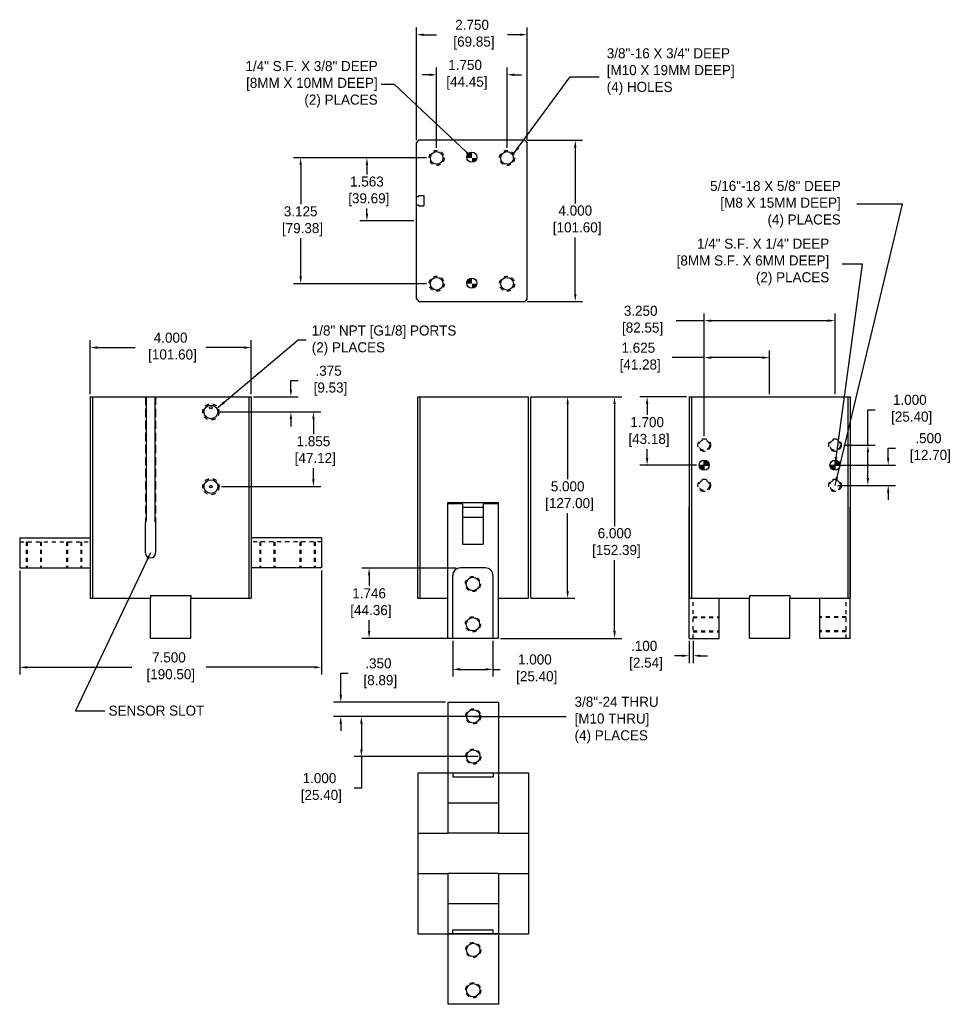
# Model space of a CAD drawing. Extents: x -13.3 to 9.8, y -18.1 to 6.3.
import ezdxf

# ---------------------------------------------------------------- set-up
doc = ezdxf.new("R2010")
doc.units = 0
doc.header["$MEASUREMENT"] = 0
doc.linetypes.add('DASHED', pattern=[0.75, 0.5, -0.25])
doc.linetypes.add('DASHEDX2', pattern=[1.5, 1, -0.5])
doc.layers.get('0').update_dxf_attribs({"linetype": 'CONTINUOUS'})
doc.layers.get('DEFPOINTS').update_dxf_attribs({"linetype": 'CONTINUOUS'})
doc.dimstyles.new('British [M]', dxfattribs={"dimtxt": 0.25, "dimasz": 0.18, "dimexe": 0.18, "dimexo": 0.0625, "dimgap": 0.09, "dimtad": 0, "dimtih": 1, "dimtoh": 1, "dimdec": 3, "dimzin": 4, "dimdsep": 46, "dimtxsty": 'Standard', "dimcen": 0.09, "dimadec": 0, "dimazin": 0, "dimtfac": 1, "dimtdec": 3, "dimtofl": 0, "dimtmove": 0, "dimatfit": 3, "dimfxl": 1, "dimtolj": 1, "dimtzin": 0, "dimarcsym": 0})
doc.dimstyles.get("Standard").update_dxf_attribs({"dimtxt": 0.18, "dimasz": 0.18, "dimexe": 0.18, "dimexo": 0.0625, "dimgap": 0.09, "dimtad": 0, "dimtih": 1, "dimtoh": 1, "dimdec": 4, "dimzin": 0, "dimdsep": 46, "dimtxsty": 'Standard', "dimcen": 0.09, "dimadec": 0, "dimazin": 0, "dimtfac": 1, "dimtdec": 4, "dimtofl": 0, "dimtmove": 0, "dimatfit": 3, "dimfxl": 1, "dimtolj": 1, "dimtzin": 0, "dimarcsym": 0})

# ---------------------------------------------------------------- blocks, each defined once
blk = doc.blocks.new('*D429')
at = {"color": 0, "linetype": 'ByBlock'}
for p, q in [((-3.219, 3.453), (-6.527, 3.453)), ((-6.347, 3.273), (-6.347, 2.303)), ((-6.347, 0.508), (-6.347, 1.457)), ((-3.219, 0.328), (-6.527, 0.328))]:
    blk.add_line(p, q, dxfattribs=at)
for points in [[(-6.377, 3.273), (-6.317, 3.273), (-6.347, 3.453)], [(-6.377, 0.508), (-6.317, 0.508), (-6.347, 0.328)]]:
    blk.add_solid(points, dxfattribs=at)
at = {"layer": 'DEFPOINTS', "color": 0, "linetype": 'ByBlock'}
for p in [(-6.347, 3.453), (-3.157, 3.453), (-3.157, 0.328)]:
    blk.add_point(p, dxfattribs=at)
at = {"color": 0, "linetype": 'ByBlock', "insert": (-6.347, 1.88), "char_height": 0.25, "attachment_point": 5}
blk.add_mtext('\\A1;3.125\\P [79.38]', dxfattribs=at)
blk = doc.blocks.new('*D430')
at = {"color": 0, "linetype": 'ByBlock'}
for p, q in [((-0.717, 3.89), (0.656, 3.89)), ((0.476, 3.71), (0.476, 2.322)), ((0.476, 0.07), (0.476, 1.475)), ((-0.717, -0.11), (0.656, -0.11))]:
    blk.add_line(p, q, dxfattribs=at)
for points in [[(0.446, 3.71), (0.506, 3.71), (0.476, 3.89)], [(0.446, 0.07), (0.506, 0.07), (0.476, -0.11)]]:
    blk.add_solid(points, dxfattribs=at)
at = {"layer": 'DEFPOINTS', "color": 0, "linetype": 'ByBlock'}
for p in [(-0.779, 3.89), (-0.779, -0.11), (0.476, -0.11)]:
    blk.add_point(p, dxfattribs=at)
at = {"color": 0, "linetype": 'ByBlock', "insert": (0.476, 1.899), "char_height": 0.25, "attachment_point": 5}
blk.add_mtext('\\A1;4.000\\P [101.60]', dxfattribs=at)
blk = doc.blocks.new('*D431')
at = {"color": 0, "linetype": 'ByBlock'}
for p, q in [((-3.469, 3.893), (-3.469, 6.692)), ((-0.719, 3.893), (-0.719, 6.692)), ((-3.289, 6.512), (-2.97, 6.512)), ((-0.899, 6.512), (-1.206, 6.512))]:
    blk.add_line(p, q, dxfattribs=at)
for points in [[(-3.289, 6.542), (-3.289, 6.482), (-3.469, 6.512)], [(-0.899, 6.542), (-0.899, 6.482), (-0.719, 6.512)]]:
    blk.add_solid(points, dxfattribs=at)
at = {"layer": 'DEFPOINTS', "color": 0, "linetype": 'ByBlock'}
for p in [(-0.719, 6.512), (-3.469, 3.83), (-0.719, 3.83)]:
    blk.add_point(p, dxfattribs=at)
at = {"color": 0, "linetype": 'ByBlock', "insert": (-2.088, 6.512), "char_height": 0.25, "attachment_point": 5}
blk.add_mtext('\\A1;2.750\\P [69.85]', dxfattribs=at)
blk = doc.blocks.new('*D432')
at = {"color": 0, "lineweight": -2}
for p, q in [((-2.969, 3.703), (-2.969, 5.696)), ((-1.219, 3.703), (-1.219, 5.696)), ((-3.149, 5.516), (-3.329, 5.516)), ((-1.039, 5.516), (-0.859, 5.516))]:
    blk.add_line(p, q, dxfattribs=at)
at = {"color": 0}
for points in [[(-3.149, 5.546), (-3.149, 5.486), (-2.969, 5.516)], [(-1.039, 5.546), (-1.039, 5.486), (-1.219, 5.516)]]:
    blk.add_solid(points, dxfattribs=at)
at = {"layer": 'DEFPOINTS', "color": 0}
for p in [(-1.219, 5.516), (-2.969, 3.64), (-1.219, 3.64)]:
    blk.add_point(p, dxfattribs=at)
at = {"color": 0, "insert": (-2.262, 5.516), "char_height": 0.25, "attachment_point": 5}
blk.add_mtext('\\A1;1.750\\P [44.45]', dxfattribs=at)
blk = doc.blocks.new('*D433')
at = {"color": 0, "linetype": 'ByBlock'}
for p, q in [((-3.219, 3.453), (-4.881, 3.453)), ((-4.701, 3.273), (-4.701, 3.043)), ((-4.701, 2.07), (-4.701, 2.197)), ((-3.532, 1.89), (-4.881, 1.89))]:
    blk.add_line(p, q, dxfattribs=at)
for points in [[(-4.731, 3.273), (-4.671, 3.273), (-4.701, 3.453)], [(-4.731, 2.07), (-4.671, 2.07), (-4.701, 1.89)]]:
    blk.add_solid(points, dxfattribs=at)
at = {"layer": 'DEFPOINTS', "color": 0, "linetype": 'ByBlock'}
for p in [(-3.157, 3.453), (-4.701, 1.89), (-3.469, 1.89)]:
    blk.add_point(p, dxfattribs=at)
at = {"color": 0, "linetype": 'ByBlock', "insert": (-4.701, 2.62), "char_height": 0.25, "attachment_point": 5}
blk.add_mtext('\\A1;1.563\\P [39.69]', dxfattribs=at)
blk = doc.blocks.new('*D434')
at = {"color": 0, "linetype": 'ByBlock'}
for p, q in [((-0.627, -3.038), (1.631, -3.038)), ((1.451, -3.218), (1.451, -6.249)), ((1.451, -8.858), (1.451, -7.095)), ((-1.382, -9.038), (1.631, -9.038))]:
    blk.add_line(p, q, dxfattribs=at)
for points in [[(1.421, -3.218), (1.481, -3.218), (1.451, -3.038)], [(1.421, -8.858), (1.481, -8.858), (1.451, -9.038)]]:
    blk.add_solid(points, dxfattribs=at)
at = {"layer": 'DEFPOINTS', "color": 0, "linetype": 'ByBlock'}
for p in [(-0.689, -3.038), (-1.444, -9.038), (1.451, -9.038)]:
    blk.add_point(p, dxfattribs=at)
at = {"color": 0, "linetype": 'ByBlock', "insert": (1.451, -6.672), "char_height": 0.25, "attachment_point": 5}
blk.add_mtext('\\A1;6.000\\P [152.39]', dxfattribs=at)
blk = doc.blocks.new('*D435')
at = {"color": 0, "linetype": 'ByBlock'}
for p, q in [((-13.328, -7.351), (-13.328, -9.937)), ((-5.828, -7.351), (-5.828, -9.937)), ((-13.148, -9.757), (-10.543, -9.757)), ((-6.008, -9.757), (-8.697, -9.757))]:
    blk.add_line(p, q, dxfattribs=at)
for points in [[(-13.148, -9.727), (-13.148, -9.787), (-13.328, -9.757)], [(-6.008, -9.727), (-6.008, -9.787), (-5.828, -9.757)]]:
    blk.add_solid(points, dxfattribs=at)
at = {"layer": 'DEFPOINTS', "color": 0, "linetype": 'ByBlock'}
for p in [(-13.328, -7.288), (-5.828, -7.288), (-13.328, -9.757)]:
    blk.add_point(p, dxfattribs=at)
at = {"color": 0, "linetype": 'ByBlock', "insert": (-9.62, -9.757), "char_height": 0.25, "attachment_point": 5}
blk.add_mtext('\\A1;7.500\\P [190.50]', dxfattribs=at)
blk = doc.blocks.new('*D436')
at = {"color": 0, "lineweight": -2}
for p, q in [((-11.578, -2.976), (-11.578, -1.637)), ((-7.578, -2.976), (-7.578, -1.637)), ((-11.398, -1.817), (-10.46, -1.817)), ((-7.758, -1.817), (-8.696, -1.817))]:
    blk.add_line(p, q, dxfattribs=at)
at = {"color": 0}
for points in [[(-11.398, -1.787), (-11.398, -1.847), (-11.578, -1.817)], [(-7.758, -1.787), (-7.758, -1.847), (-7.578, -1.817)]]:
    blk.add_solid(points, dxfattribs=at)
at = {"layer": 'DEFPOINTS', "color": 0}
for p in [(-7.578, -1.817), (-11.578, -3.038), (-7.578, -3.038)]:
    blk.add_point(p, dxfattribs=at)
at = {"color": 0, "insert": (-9.578, -1.817), "char_height": 0.25, "attachment_point": 5}
blk.add_mtext('\\A1;4.000\\P [101.60]', dxfattribs=at)
blk = doc.blocks.new('*D437')
at = {"color": 0, "linetype": 'ByBlock'}
for p, q in [((3.679, -4.019), (3.679, -1.887)), ((5.304, -2.976), (5.304, -1.887)), ((3.679, -2.067), (2.882, -2.067)), ((5.124, -2.067), (3.859, -2.067))]:
    blk.add_line(p, q, dxfattribs=at)
for points in [[(3.859, -2.037), (3.859, -2.097), (3.679, -2.067)], [(5.124, -2.037), (5.124, -2.097), (5.304, -2.067)]]:
    blk.add_solid(points, dxfattribs=at)
at = {"layer": 'DEFPOINTS', "color": 0, "linetype": 'ByBlock'}
for p in [(3.679, -2.067), (5.304, -3.038), (3.679, -4.082)]:
    blk.add_point(p, dxfattribs=at)
at = {"color": 0, "linetype": 'ByBlock', "insert": (2.042, -2.067), "char_height": 0.25, "attachment_point": 5}
blk.add_mtext('\\A1;1.625\\P [41.28]', dxfattribs=at)
blk = doc.blocks.new('*D438')
at = {"color": 0, "linetype": 'ByBlock'}
for p, q in [((7.746, -4.238), (7.746, -3.36)), ((7.746, -3.36), (7.926, -3.36)), ((7.148, -4.238), (7.926, -4.238)), ((7.746, -5.058), (7.746, -4.418)), ((6.991, -5.238), (7.926, -5.238))]:
    blk.add_line(p, q, dxfattribs=at)
for points in [[(7.716, -4.418), (7.776, -4.418), (7.746, -4.238)], [(7.716, -5.058), (7.776, -5.058), (7.746, -5.238)]]:
    blk.add_solid(points, dxfattribs=at)
at = {"layer": 'DEFPOINTS', "color": 0, "linetype": 'ByBlock'}
for p in [(7.085, -4.238), (7.746, -4.238), (6.929, -5.238)]:
    blk.add_point(p, dxfattribs=at)
at = {"color": 0, "linetype": 'ByBlock', "insert": (8.787, -3.36), "char_height": 0.25, "attachment_point": 5}
blk.add_mtext('\\A1;1.000\\P [25.40]', dxfattribs=at)
blk = doc.blocks.new('*D439')
at = {"color": 0, "linetype": 'ByBlock'}
for p, q in [((3.241, -3.038), (2.081, -3.038)), ((2.261, -3.218), (2.261, -3.49)), ((2.261, -4.558), (2.261, -4.337)), ((3.491, -4.738), (2.081, -4.738))]:
    blk.add_line(p, q, dxfattribs=at)
for points in [[(2.231, -3.218), (2.291, -3.218), (2.261, -3.038)], [(2.231, -4.558), (2.291, -4.558), (2.261, -4.738)]]:
    blk.add_solid(points, dxfattribs=at)
at = {"layer": 'DEFPOINTS', "color": 0, "linetype": 'ByBlock'}
for p in [(3.304, -3.038), (2.261, -4.738), (3.554, -4.738)]:
    blk.add_point(p, dxfattribs=at)
at = {"color": 0, "linetype": 'ByBlock', "insert": (2.261, -3.914), "char_height": 0.25, "attachment_point": 5}
blk.add_mtext('\\A1;1.700\\P [43.18]', dxfattribs=at)
blk = doc.blocks.new('*D440')
at = {"color": 0, "linetype": 'ByBlock'}
for p, q in [((3.679, -2.976), (3.679, -0.969)), ((6.929, -2.976), (6.929, -0.969)), ((3.679, -1.149), (2.982, -1.149)), ((6.749, -1.149), (3.859, -1.149))]:
    blk.add_line(p, q, dxfattribs=at)
for points in [[(3.859, -1.119), (3.859, -1.179), (3.679, -1.149)], [(6.749, -1.119), (6.749, -1.179), (6.929, -1.149)]]:
    blk.add_solid(points, dxfattribs=at)
at = {"layer": 'DEFPOINTS', "color": 0, "linetype": 'ByBlock'}
for p in [(6.929, -1.149), (3.679, -3.038), (6.929, -3.038)]:
    blk.add_point(p, dxfattribs=at)
at = {"color": 0, "linetype": 'ByBlock', "insert": (2.101, -1.149), "char_height": 0.25, "attachment_point": 5}
blk.add_mtext('\\A1;3.250\\P [82.55]', dxfattribs=at)
blk = doc.blocks.new('*D441')
at = {"color": 0, "linetype": 'ByBlock'}
for p, q in [((8.25, -4.558), (8.25, -4.312)), ((8.25, -4.312), (8.43, -4.312)), ((6.991, -4.738), (8.43, -4.738)), ((7.148, -5.238), (8.43, -5.238)), ((8.25, -5.418), (8.25, -5.598))]:
    blk.add_line(p, q, dxfattribs=at)
for points in [[(8.22, -4.558), (8.28, -4.558), (8.25, -4.738)], [(8.22, -5.418), (8.28, -5.418), (8.25, -5.238)]]:
    blk.add_solid(points, dxfattribs=at)
at = {"layer": 'DEFPOINTS', "color": 0, "linetype": 'ByBlock'}
for p in [(6.929, -4.738), (7.085, -5.238), (8.25, -5.238)]:
    blk.add_point(p, dxfattribs=at)
at = {"color": 0, "linetype": 'ByBlock', "insert": (9.25, -4.312), "char_height": 0.25, "attachment_point": 5}
blk.add_mtext('\\A1;.500\\P [12.70]', dxfattribs=at)
blk = doc.blocks.new('*D442')
at = {"color": 0, "lineweight": -2}
for p, q in [((-2.569, -9.1), (-2.569, -9.987)), ((-1.569, -9.1), (-1.569, -9.987)), ((-2.389, -9.807), (-1.749, -9.807)), ((-1.569, -9.807), (-1.389, -9.807))]:
    blk.add_line(p, q, dxfattribs=at)
at = {"color": 0}
for points in [[(-2.389, -9.777), (-2.389, -9.837), (-2.569, -9.807)], [(-1.749, -9.777), (-1.749, -9.837), (-1.569, -9.807)]]:
    blk.add_solid(points, dxfattribs=at)
at = {"layer": 'DEFPOINTS', "color": 0}
for p in [(-2.569, -9.038), (-1.569, -9.038), (-1.569, -9.807)]:
    blk.add_point(p, dxfattribs=at)
at = {"color": 0, "insert": (-0.528, -9.807), "char_height": 0.25, "attachment_point": 5}
blk.add_mtext('\\A1;1.000\\P [25.40]', dxfattribs=at)
blk = doc.blocks.new('*D443')
at = {"color": 0, "lineweight": -2}
for p, q in [((-2.481, -7.292), (-4.827, -7.292)), ((-4.647, -7.472), (-4.647, -7.742)), ((-4.647, -8.858), (-4.647, -8.588)), ((-2.632, -9.038), (-4.827, -9.038))]:
    blk.add_line(p, q, dxfattribs=at)
at = {"color": 0}
for points in [[(-4.677, -7.472), (-4.617, -7.472), (-4.647, -7.292)], [(-4.677, -8.858), (-4.617, -8.858), (-4.647, -9.038)]]:
    blk.add_solid(points, dxfattribs=at)
at = {"layer": 'DEFPOINTS', "color": 0}
for p in [(-2.419, -7.292), (-4.647, -9.038), (-2.569, -9.038)]:
    blk.add_point(p, dxfattribs=at)
at = {"color": 0, "insert": (-4.647, -8.165), "char_height": 0.25, "attachment_point": 5}
blk.add_mtext('\\A1;1.746\\P [44.36]', dxfattribs=at)
blk = doc.blocks.new('*D444')
at = {"color": 0, "linetype": 'ByBlock'}
for p, q in [((-1.934, -11.985), (-5.019, -11.985)), ((-4.839, -12.165), (-4.839, -12.805)), ((-1.934, -12.985), (-5.019, -12.985)), ((-4.839, -12.985), (-4.839, -13.764)), ((-4.839, -13.764), (-5.019, -13.764))]:
    blk.add_line(p, q, dxfattribs=at)
for points in [[(-4.869, -12.165), (-4.809, -12.165), (-4.839, -11.985)], [(-4.869, -12.805), (-4.809, -12.805), (-4.839, -12.985)]]:
    blk.add_solid(points, dxfattribs=at)
at = {"layer": 'DEFPOINTS', "color": 0, "linetype": 'ByBlock'}
for p in [(-1.872, -11.985), (-4.839, -12.985), (-1.872, -12.985)]:
    blk.add_point(p, dxfattribs=at)
at = {"color": 0, "linetype": 'ByBlock', "insert": (-5.88, -13.764), "char_height": 0.25, "attachment_point": 5}
blk.add_mtext('\\A1;1.000\\P [25.40]', dxfattribs=at)
blk = doc.blocks.new('*D445')
at = {"color": 0, "lineweight": -2}
for p, q in [((-6.59, -2.858), (-6.59, -2.638)), ((-6.59, -2.638), (-6.41, -2.638)), ((-7.515, -3.038), (-6.41, -3.038)), ((-8.313, -3.413), (-6.41, -3.413)), ((-6.59, -3.593), (-6.59, -3.773))]:
    blk.add_line(p, q, dxfattribs=at)
at = {"color": 0}
for points in [[(-6.62, -2.858), (-6.56, -2.858), (-6.59, -3.038)], [(-6.62, -3.593), (-6.56, -3.593), (-6.59, -3.413)]]:
    blk.add_solid(points, dxfattribs=at)
at = {"layer": 'DEFPOINTS', "color": 0}
for p in [(-7.578, -3.038), (-8.375, -3.413), (-6.59, -3.413)]:
    blk.add_point(p, dxfattribs=at)
at = {"color": 0, "insert": (-5.653, -2.638), "char_height": 0.25, "attachment_point": 5}
blk.add_mtext('\\A1;.375\\P [9.53]', dxfattribs=at)
blk = doc.blocks.new('*D446')
at = {"color": 0, "linetype": 'ByBlock'}
for p, q in [((-8.346, -3.413), (-5.85, -3.413)), ((-6.03, -3.593), (-6.03, -3.965)), ((-6.03, -5.088), (-6.03, -4.812)), ((-8.313, -5.268), (-5.85, -5.268))]:
    blk.add_line(p, q, dxfattribs=at)
for points in [[(-6.06, -3.593), (-6, -3.593), (-6.03, -3.413)], [(-6.06, -5.088), (-6, -5.088), (-6.03, -5.268)]]:
    blk.add_solid(points, dxfattribs=at)
at = {"layer": 'DEFPOINTS', "color": 0, "linetype": 'ByBlock'}
for p in [(-8.408, -3.413), (-8.375, -5.268), (-6.03, -5.268)]:
    blk.add_point(p, dxfattribs=at)
at = {"color": 0, "linetype": 'ByBlock', "insert": (-6.03, -4.388), "char_height": 0.25, "attachment_point": 5}
blk.add_mtext('\\A1;1.855\\P [47.12]', dxfattribs=at)
blk = doc.blocks.new('*D447')
at = {"color": 0, "linetype": 'ByBlock'}
for p, q in [((-0.627, -3.038), (0.466, -3.038)), ((0.286, -3.218), (0.286, -5.085)), ((0.286, -7.858), (0.286, -5.931)), ((-0.627, -8.038), (0.466, -8.038))]:
    blk.add_line(p, q, dxfattribs=at)
for points in [[(0.256, -3.218), (0.316, -3.218), (0.286, -3.038)], [(0.256, -7.858), (0.316, -7.858), (0.286, -8.038)]]:
    blk.add_solid(points, dxfattribs=at)
at = {"layer": 'DEFPOINTS', "color": 0, "linetype": 'ByBlock'}
for p in [(-0.689, -3.038), (-0.689, -8.038), (0.286, -8.038)]:
    blk.add_point(p, dxfattribs=at)
at = {"color": 0, "linetype": 'ByBlock', "insert": (0.286, -5.508), "char_height": 0.25, "attachment_point": 5}
blk.add_mtext('\\A1;5.000\\P [127.00]', dxfattribs=at)
blk = doc.blocks.new('*D448')
at = {"color": 0, "linetype": 'ByBlock'}
for p, q in [((-5.351, -11.455), (-5.351, -10.914)), ((-5.351, -10.914), (-5.171, -10.914)), ((-2.747, -11.635), (-5.531, -11.635)), ((-2.122, -11.985), (-5.531, -11.985)), ((-5.351, -12.165), (-5.351, -12.345))]:
    blk.add_line(p, q, dxfattribs=at)
for points in [[(-5.381, -11.455), (-5.321, -11.455), (-5.351, -11.635)], [(-5.381, -12.165), (-5.321, -12.165), (-5.351, -11.985)]]:
    blk.add_solid(points, dxfattribs=at)
at = {"layer": 'DEFPOINTS', "color": 0, "linetype": 'ByBlock'}
for p in [(-5.351, -11.635), (-2.684, -11.635), (-2.059, -11.985)]:
    blk.add_point(p, dxfattribs=at)
at = {"color": 0, "linetype": 'ByBlock', "insert": (-4.415, -10.914), "char_height": 0.25, "attachment_point": 5}
blk.add_mtext('\\A1;.350\\P [8.89]', dxfattribs=at)
blk = doc.blocks.new('*D449')
at = {"color": 0, "lineweight": -2}
for p, q in [((3.304, -9.101), (3.304, -9.65)), ((3.404, -9.101), (3.404, -9.65)), ((3.124, -9.47), (2.944, -9.47)), ((3.584, -9.47), (3.764, -9.47))]:
    blk.add_line(p, q, dxfattribs=at)
at = {"color": 0}
for points in [[(3.124, -9.44), (3.124, -9.5), (3.304, -9.47)], [(3.584, -9.44), (3.584, -9.5), (3.404, -9.47)]]:
    blk.add_solid(points, dxfattribs=at)
at = {"layer": 'DEFPOINTS', "color": 0}
for p in [(3.304, -9.038), (3.404, -9.038), (3.304, -9.47)]:
    blk.add_point(p, dxfattribs=at)
at = {"color": 0, "insert": (2.187, -9.47), "char_height": 0.25, "attachment_point": 5}
blk.add_mtext('\\A1;.100\\P [2.54]', dxfattribs=at)

msp = doc.modelspace()

# ---------------------------------------------------------------- hatches: boundary and pattern name
for points in [[(-2.0943, 3.0336, 0.4142136), (-2.2193, 2.9086, 0.031365), (-2.2183, 2.8929), (-2.0943, 2.8929)], [(-1.9703, 2.8929), (-2.0943, 2.8929), (-2.0943, 2.7836, 0.3779385)], [(-2.0943, -0.0914, 0.4142136), (-2.2193, -0.2164, 0.031365), (-2.2183, -0.2321), (-2.0943, -0.2321)], [(-1.9703, -0.2321), (-2.0943, -0.2321), (-2.0943, -0.3414, 0.3779385)], [(3.8039, -4.7382, 0.4142136), (3.6789, -4.6132), (3.6789, -4.7382)], [(7.0539, -4.7382, 0.4142136), (6.9289, -4.6132), (6.9289, -4.7382)], [(3.6789, -4.8632), (3.6789, -4.7382), (3.5539, -4.7382, 0.4142136)], [(6.9289, -4.8632), (6.9289, -4.7382), (6.8039, -4.7382, 0.4142136)]]:
    msp.add_hatch(color=256).paths.add_polyline_path(points)

# ---------------------------------------------------------------- linework, layer by layer
for p, q in [((-3.4693, 3.2704), (-3.4093, 3.3304)), ((-3.4693, -0.6096), (-3.4693, 3.2704)), ((-0.7793, 3.3304), (-3.4093, 3.3304)), ((-0.7793, 3.3304), (-0.7193, 3.2704)), ((-0.7193, -0.6096), (-0.7193, 3.2704)), ((-3.4693, 1.9354), (-3.4193, 1.9354)), ((-3.4693, 1.7254), (-3.4193, 1.7254)), ((-3.4193, 1.9554), (-3.2893, 1.9554)), ((-3.4193, 1.9554), (-3.4193, 1.9354)), ((-3.4193, 1.7254), (-3.4193, 1.7054)), ((-3.2893, 1.9554), (-3.2893, 1.7054)), ((-3.4193, 1.7054), (-3.2893, 1.7054)), ((-3.4693, -0.6096), (-3.4093, -0.6696)), ((-3.4093, -0.6696), (-0.7793, -0.6696)), ((-0.7193, -0.6096), (-0.7793, -0.6696)), ((-11.578, -3.0382), (-11.578, -8.0382)), ((-11.578, -3.0382), (-7.578, -3.0382)), ((-11.518, -3.0382), (-11.518, -8.0382)), ((-10.183, -3.0382), (-10.183, -6.0954)), ((-9.973, -3.0382), (-9.973, -6.0954)), ((-7.638, -3.0382), (-7.638, -8.0382)), ((-7.578, -3.0382), (-7.578, -8.0382)), ((-3.439, -3.0382), (-0.689, -3.0382)), ((-3.439, -8.0382), (-3.439, -3.0382)), ((-3.379, -8.0382), (-3.379, -3.0382)), ((-0.689, -8.0382), (-0.689, -3.0382)), ((-0.629, -8.0382), (-0.629, -3.0382)), ((3.3039, -3.0382), (3.3039, -8.0382)), ((3.3039, -3.0382), (7.3039, -3.0382)), ((3.3639, -3.0382), (3.3639, -8.0382)), ((7.2439, -3.0382), (7.2439, -8.0382)), ((7.3039, -3.0382), (7.3039, -8.0382)), ((3.6789, -4.8632), (3.6789, -4.6132)), ((6.9289, -4.8632), (6.9289, -4.6132)), ((3.5539, -4.7382), (3.8039, -4.7382)), ((6.8039, -4.7382), (7.0539, -4.7382)), ((-2.694, -5.6632), (-1.434, -5.6632)), ((-2.694, -8.0382), (-2.694, -5.6632)), ((-2.694, -9.038), (-2.694, -5.695)), ((-2.324, -5.695), (-2.694, -5.695)), ((-2.324, -5.695), (-2.324, -6.2923)), ((-1.814, -5.788), (-2.324, -5.788)), ((-1.444, -5.695), (-1.814, -5.695)), ((-1.814, -5.695), (-1.814, -6.2923)), ((-1.444, -5.695), (-1.444, -9.038)), ((-1.434, -8.0382), (-1.434, -5.6632)), ((3.3039, -9.0382), (3.3039, -5.7813)), ((7.3039, -9.0382), (7.3039, -5.7813)), ((-1.814, -6.038), (-2.324, -6.038)), ((-10.203, -6.9132), (-10.203, -6.1632)), ((-9.953, -6.1632), (-9.953, -6.9132)), ((-2.324, -6.2923), (-2.324, -6.7005)), ((-1.814, -6.2923), (-1.814, -6.7005)), ((-11.578, -6.5382), (-11.578, -6.6382)), ((-7.578, -6.5382), (-7.578, -6.6382)), ((-2.324, -6.7005), (-1.814, -6.7005)), ((-1.7565, -7.288), (-2.3815, -7.288)), ((-2.569, -9.038), (-2.569, -7.4755)), ((-1.569, -7.4755), (-1.569, -9.038)), ((-11.578, -8.0382), (-10.078, -8.0382)), ((-10.078, -7.9762), (-9.078, -7.9762)), ((-10.078, -7.9762), (-10.078, -8.0382)), ((-10.078, -9.0362), (-10.078, -8.0382)), ((-9.078, -7.9762), (-9.078, -8.0382)), ((-9.078, -8.0382), (-7.578, -8.0382)), ((-9.078, -9.0362), (-9.078, -8.0382)), ((-3.439, -8.0382), (-2.694, -8.0382)), ((-3.3453, -8.0382), (-3.0328, -8.0382)), ((-1.434, -8.0382), (-0.689, -8.0382)), ((-1.0953, -8.0382), (-0.7828, -8.0382)), ((3.3039, -8.0382), (4.8039, -8.0382)), ((4.0539, -9.0382), (4.0539, -8.0382)), ((4.8039, -7.9762), (5.8039, -7.9762)), ((4.8039, -7.9762), (4.8039, -8.0382)), ((4.8039, -9.0362), (4.8039, -8.0382)), ((5.8039, -7.9762), (5.8039, -8.0382)), ((5.8039, -8.0382), (7.3039, -8.0382)), ((5.8039, -9.0362), (5.8039, -8.0382)), ((6.5539, -9.0382), (6.5539, -8.0382)), ((-10.078, -9.0362), (-9.078, -9.0362)), ((-1.444, -9.038), (-2.694, -9.038)), ((3.3039, -9.0382), (4.0539, -9.0382)), ((4.8039, -9.0362), (5.8039, -9.0362)), ((7.3039, -9.0382), (6.5539, -9.0382)), ((-2.684, -12.3752), (-2.684, -10.6252)), ((-2.684, -10.6252), (-1.434, -10.6252)), ((-1.434, -10.6252), (-1.434, -12.3752)), ((-3.439, -12.3752), (-3.439, -16.3752)), ((-3.439, -12.3752), (-0.689, -12.3752)), ((-2.694, -12.3752), (-2.694, -13.8752)), ((-2.684, -12.3752), (-1.434, -12.3752)), ((-2.564, -12.3752), (-2.564, -12.4752)), ((-2.3715, -12.3752), (-1.7465, -12.3752)), ((-1.564, -12.3752), (-1.564, -12.4752)), ((-1.434, -12.3752), (-1.434, -13.8752)), ((-0.689, -12.3752), (-0.689, -16.3752)), ((-2.564, -12.4752), (-1.564, -12.4752)), ((-2.694, -13.1252), (-1.434, -13.1252)), ((-3.439, -13.8752), (-2.694, -13.8752)), ((-1.434, -13.8752), (-2.694, -13.8752)), ((-1.434, -13.8752), (-0.689, -13.8752)), ((-3.439, -14.8752), (-2.694, -14.8752)), ((-1.434, -14.8752), (-2.694, -14.8752)), ((-2.694, -14.8752), (-2.694, -16.3752)), ((-1.434, -14.8752), (-0.689, -14.8752)), ((-1.434, -14.8752), (-1.434, -16.3752)), ((-2.694, -15.6252), (-1.434, -15.6252)), ((-3.439, -16.3752), (-0.689, -16.3752)), ((-2.684, -18.1252), (-2.684, -16.3752)), ((-1.434, -16.3752), (-2.684, -16.3752)), ((-2.564, -16.3752), (-2.564, -16.2752)), ((-2.564, -16.2752), (-1.564, -16.2752)), ((-1.7465, -16.3752), (-2.3715, -16.3752)), ((-1.564, -16.3752), (-1.564, -16.2752)), ((-1.434, -16.3752), (-1.434, -18.1252)), ((-1.434, -18.1252), (-2.684, -18.1252))]:
    msp.add_line(p, q)
at = {"linetype": 'DASHEDX2', "ltscale": 0.2}
for p, q in [((-10.203, -3.0382), (-10.203, -6.1632)), ((-9.953, -3.0382), (-9.953, -6.1632))]:
    msp.add_line(p, q, dxfattribs=at)
at = {"ltscale": 0.1}
for p, q in [((-13.328, -6.5382), (-13.328, -7.2882)), ((-13.328, -6.5382), (-11.578, -6.5382)), ((-5.828, -6.5382), (-7.578, -6.5382)), ((-5.828, -6.5382), (-5.828, -7.2882)), ((-13.328, -7.2882), (-11.578, -7.2882)), ((-5.828, -7.2882), (-7.578, -7.2882))]:
    msp.add_line(p, q, dxfattribs=at)
at = {"linetype": 'DASHEDX2', "ltscale": 0.1}
for p, q in [((-13.328, -6.6382), (-11.578, -6.6382)), ((-13.1655, -6.6382), (-13.1655, -7.2882)), ((-13.144, -6.6382), (-13.144, -7.2882)), ((-12.812, -6.6382), (-12.812, -7.2882)), ((-12.7905, -6.6382), (-12.7905, -7.2882)), ((-12.1655, -6.6382), (-12.1655, -7.2882)), ((-12.144, -6.6382), (-12.144, -7.2882)), ((-11.812, -6.6382), (-11.812, -7.2882)), ((-11.7905, -6.6382), (-11.7905, -7.2882)), ((-5.828, -6.6382), (-7.578, -6.6382)), ((-7.3655, -6.6382), (-7.3655, -7.2882)), ((-7.344, -6.6382), (-7.344, -7.2882)), ((-7.012, -6.6382), (-7.012, -7.2882)), ((-6.9905, -6.6382), (-6.9905, -7.2882)), ((-6.3655, -6.6382), (-6.3655, -7.2882)), ((-6.344, -6.6382), (-6.344, -7.2882)), ((-6.012, -6.6382), (-6.012, -7.2882)), ((-5.9905, -6.6382), (-5.9905, -7.2882)), ((3.4039, -9.0382), (3.4039, -8.0382)), ((7.2039, -9.0382), (7.2039, -8.0382)), ((3.4039, -8.5007), (4.0539, -8.5007)), ((3.4039, -8.5222), (4.0539, -8.5222)), ((7.2039, -8.5007), (6.5539, -8.5007)), ((7.2039, -8.5222), (6.5539, -8.5222)), ((3.4039, -8.8542), (4.0539, -8.8542)), ((3.4039, -8.8757), (4.0539, -8.8757)), ((7.2039, -8.8542), (6.5539, -8.8542)), ((7.2039, -8.8757), (6.5539, -8.8757))]:
    msp.add_line(p, q, dxfattribs=at)
for centre in [(-2.9693, 2.8929), (-1.2193, 2.8929), (-2.9693, -0.2321), (-1.2193, -0.2321), (-2.069, -7.688), (-2.069, -8.688), (-2.059, -10.9752), (-2.059, -11.9752), (-2.059, -16.7752), (-2.059, -17.7752)]:
    msp.add_circle(centre, 0.1875, dxfattribs=at)
for centre, radius in [((-2.9693, 2.8929), 0.1562), ((-2.0943, 2.9086), 0.125), ((-1.2193, 2.8929), 0.1562), ((-2.9693, -0.2321), 0.1562), ((-2.0943, -0.2164), 0.125), ((-1.2193, -0.2321), 0.1562), ((-8.578, -3.4132), 0.1695), ((-8.578, -3.3082), 0.0312), ((3.6789, -4.7382), 0.125), ((6.9289, -4.7382), 0.125), ((-8.578, -5.2682), 0.1695), ((-8.578, -5.2682), 0.0312), ((-2.069, -7.688), 0.166), ((-2.069, -8.688), 0.166), ((-2.059, -10.9752), 0.166), ((-2.059, -11.9752), 0.166), ((-2.059, -16.7752), 0.166), ((-2.059, -17.7752), 0.166)]:
    msp.add_circle(centre, radius)
at = {"linetype": 'DASHED', "ltscale": 0.156}
for centre in [(-8.578, -3.4132), (-8.578, -5.2682)]:
    msp.add_circle(centre, 0.2025, dxfattribs=at)
at = {"linetype": 'DASHED', "ltscale": 0.25}
for centre, radius in [((3.6789, -4.2382), 0.1562), ((3.6789, -4.2382), 0.1305), ((6.9289, -4.2382), 0.1562), ((6.9289, -4.2382), 0.1305), ((3.6789, -5.2382), 0.1562), ((3.6789, -5.2382), 0.1305), ((6.9289, -5.2382), 0.1562), ((6.9289, -5.2382), 0.1305)]:
    msp.add_circle(centre, radius, dxfattribs=at)
for centre, radius, start, end in [((-10.078, -6.1632), 0.125, 147.14012, 180), ((-10.078, -6.1632), 0.125, 0, 32.85988), ((-10.078, -6.9132), 0.125, 180, 0), ((-2.3815, -7.4755), 0.1875, 90, 180), ((-1.7565, -7.4755), 0.1875, 0, 90)]:
    msp.add_arc(centre, radius, start, end)

# ---------------------------------------------------------------- texts
at = {"color": 1, "insert": (1.2578, 5.0358), "char_height": 0.25, "attachment_point": 4}
msp.add_mtext('\\C256;3/8"-16 X 3/4" DEEP\\P[M10 X 19MM DEEP]\\P(4) HOLES', dxfattribs=at)
at = {"char_height": 0.25}
for s, insert, attachment_point in [('\\A1;1/4" S.F. X 3/8" DEEP\\P[8MM X 10MM DEEP]\\P(2) PLACES', (-4.434, 4.7197), 6), ('\\A1;SENSOR SLOT', (-11.119, -10.8337), 4)]:
    msp.add_mtext(s, dxfattribs=dict(at, insert=insert, attachment_point=attachment_point))
at = {"insert": (7.0718, 1.7433), "char_height": 0.25, "width": 4.9381, "attachment_point": 6}
msp.add_mtext('5/16"-18 X 5/8" DEEP\\P[M8 X 15MM DEEP]\\P(4) PLACES', dxfattribs=at)
at = {"color": 1, "char_height": 0.25}
for s, insert, width, attachment_point in [('\\C256;1/4" S.F. X 1/4" DEEP\\P[8MM S.F. X 6MM DEEP]\\P(2) PLACES', (6.7847, 0.3087), 5.4166, 6), ('\\C256;1/8" NPT [G1/8] PORTS\\P(2) PLACES', (-6.0713, -1.2676), 5.1824, 1), ('\\C256;3/8"-24 THRU\\P[M10 THRU]\\P(4) PLACES', (0.4581, -10.4872), 4.757149, 1)]:
    msp.add_mtext(s, dxfattribs=dict(at, insert=insert, width=width, attachment_point=attachment_point))

# ---------------------------------------------------------------- dimensions: what is measured, and where the dimension line sits
for base, p1, p2, picture, middle in [((-0.7193, 5.9525), (-3.4693, 3.2704), (-0.7193, 3.2704), '*D431', (-2.0879, 5.9525)), ((-1.2193, 4.9564), (-2.9693, 3.0804), (-1.2193, 3.0804), '*D432', (-2.2619, 4.9564))]:
    dim = msp.add_linear_dim(base=base, p1=p1, p2=p2, dimstyle='British [M]', override={"dimpost": '\\P'})
    dim.commit()
    dim.dimension.update_dxf_attribs({"geometry": picture, "text_midpoint": middle, "dimtype": 160, "insert": (0, -0.5596)})
for base, p1, p2, picture, middle, set_off in [((0.4764, -0.6696), (-0.7793, 3.3304), (-0.7793, -0.6696), '*D430', (0.4764, 1.3392), (0, -0.5596)), ((-6.3466, 2.8929), (-3.1568, -0.2321), (-3.1568, 2.8929), '*D429', (-6.3466, 1.3203), (0, -0.5596)), ((-4.7005979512, 1.3304308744), (-3.1567720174, 2.8929308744), (-3.4692720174, 1.3304308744), '*D433', (-4.7005979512, 2.0605016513), (0, -0.559570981)), ((-5.3513, -10.6252), (-2.059, -10.9752), (-2.684, -10.6252), '*D448', (-4.4146, -9.9041), (0, 1.0094)), ((-4.8394, -11.9752), (-1.8715, -10.9752), (-1.8715, -11.9752), '*D444', (-5.8802, -12.7542), (0, 1.0094))]:
    dim = msp.add_linear_dim(base=base, p1=p1, p2=p2, angle=90, dimstyle='British [M]', override={"dimpost": '\\P'})
    dim.commit()
    dim.dimension.update_dxf_attribs({"geometry": picture, "text_midpoint": middle, "dimtype": 160, "insert": set_off})
for base, p1, p2, picture, middle in [((6.9289, -1.1488), (3.6789, -3.0382), (6.9289, -3.0382), '*D440', (2.1006, -1.1488)), ((3.6789, -2.0669), (5.3039, -3.0382), (3.6789, -4.082), '*D437', (2.0419, -2.0669)), ((-13.328, -9.757), (-5.828, -7.2882), (-13.328, -7.2882), '*D435', (-9.62, -9.757)), ((-1.569, -9.8065), (-2.569, -9.038), (-1.569, -9.038), '*D442', (-0.5282, -9.8065))]:
    dim = msp.add_linear_dim(base=base, p1=p1, p2=p2, dimstyle='British [M]', override={"dimpost": '\\P'})
    dim.commit()
    dim.dimension.update_dxf_attribs({"geometry": picture, "text_midpoint": middle, "dimtype": 160})
for base, p1, p2, picture, middle in [((-7.578, -1.8168), (-11.578, -3.0382), (-7.578, -3.0382), '*D436', (-9.578, -1.8168)), ((3.3039, -9.47), (3.4039, -9.0382), (3.3039, -9.0382), '*D449', (2.1873, -9.47))]:
    dim = msp.add_linear_dim(base=base, p1=p1, p2=p2, dimstyle='British [M]', override={"dimpost": '\\P'})
    dim.commit()
    dim.dimension.update_dxf_attribs({"geometry": picture, "text_midpoint": middle})
for base, p1, p2, picture, middle in [((-6.5898, -3.4132), (-7.578, -3.0382), (-8.3755, -3.4132), '*D445', (-5.6532, -2.6382)), ((1.451, -9.038), (-0.689, -3.0382), (-1.444, -9.038), '*D434', (1.451, -6.6721)), ((0.2861, -8.0382), (-0.689, -3.0382), (-0.689, -8.0382), '*D447', (0.2861, -5.5079)), ((2.2614, -4.7382), (3.3039, -3.0382), (3.5539, -4.7382), '*D439', (2.2614, -3.9136)), ((7.7461, -4.2382), (6.9289, -5.2382), (7.0852, -4.2382), '*D438', (8.7869, -3.3601)), ((-6.0304, -5.2682), (-8.4085, -3.4132), (-8.3755, -5.2682), '*D446', (-6.0304, -4.3884)), ((8.2505, -5.2382), (6.9289, -4.7382), (7.0852, -5.2382), '*D441', (9.2497, -4.3122))]:
    dim = msp.add_linear_dim(base=base, p1=p1, p2=p2, angle=90, dimstyle='British [M]', override={"dimpost": '\\P'})
    dim.commit()
    dim.dimension.update_dxf_attribs({"geometry": picture, "text_midpoint": middle, "dimtype": 160})
dim = msp.add_linear_dim(base=(-4.6468, -9.038), p1=(-2.4187, -7.2917), p2=(-2.569, -9.038), angle=90, dimstyle='British [M]', override={"dimpost": '\\P'})
dim.commit()
dim.dimension.update_dxf_attribs({"geometry": '*D443', "text_midpoint": (-4.6468, -8.1648)})

# ---------------------------------------------------------------- leaders
for points in [[(-1.0609, 2.9933), (0.3513, 4.9023), (1.0712, 4.9023)], [(6.9289, -5.2382), (8.603, 1.7433), (7.4738, 1.7433)], [(6.9289, -4.7382), (7.6078, 0.2513), (7.1101, 0.2513)], [(-8.4046, -3.3086), (-6.4094, -1.6242), (-6.2094, -1.6242)], [(-2.059, -10.9752), (-0.4726, -10.9744), (0.2475, -10.9744)]]:
    msp.add_leader(points, dimstyle='Standard', override={"dimtxt": 0.25, "dimasz": 0.2, "dimexe": 0.05, "dimgap": 0.03, "dimtad": 1, "dimdec": 3, "dimzin": 4, "dimtp": 0.002, "dimtm": 0.002, "dimtolj": 0, "dimtzin": 4})
at = {"annotation_type": 0, "has_hookline": 1}
for points, hookline_direction, text_width in [([(-2.0943, 2.9086), (-4.0148, 4.7197), (-4.344, 4.7197)], 1, 4.5833), ([(-10.078, -6.9132), (-11.9388, -10.8337), (-11.209, -10.8337)], 0, 2.6667)]:
    msp.add_leader(points, dimstyle='British [M]', dxfattribs=dict(at, hookline_direction=hookline_direction, text_width=text_width))

doc.saveas('drawing.dxf')
